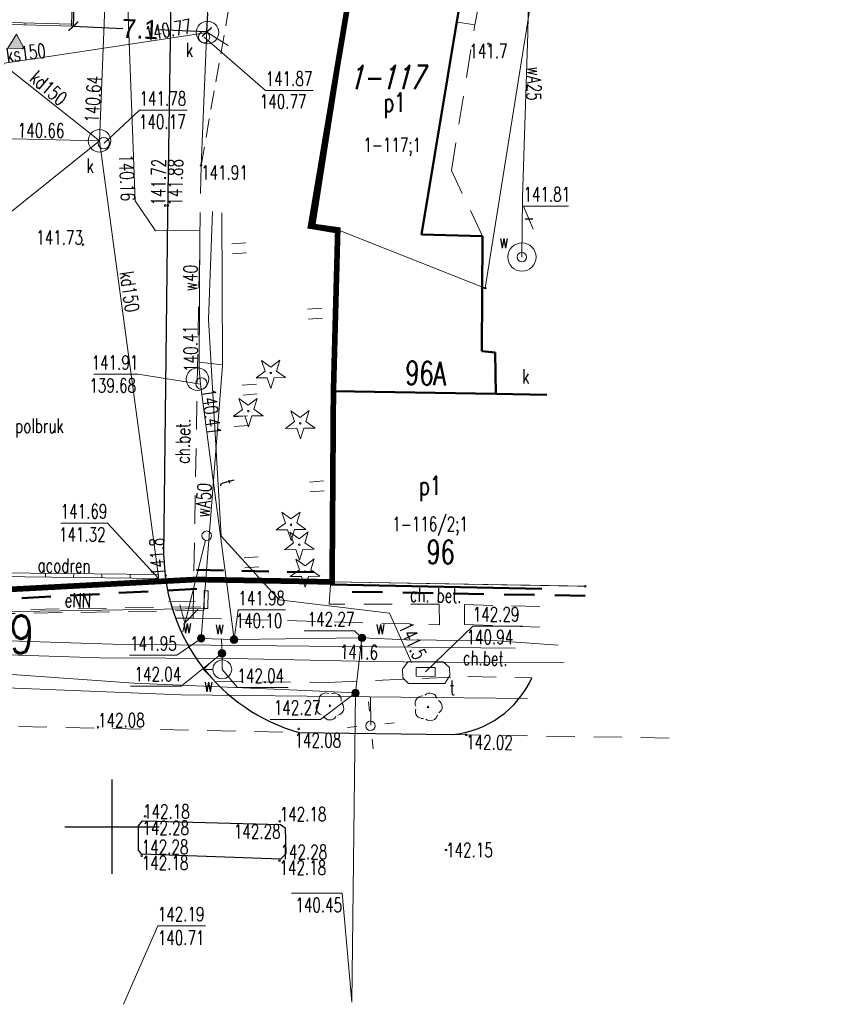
# Model space of a CAD drawing. Header units: feet. Extents: x 7588777 to 15179262, y 5780086 to 11560165.
# Tile 24 of 32: x 14139077 to 14139120, y 11498647 to 11498699. Entities that reach past the tile are written whole.
import ezdxf
from ezdxf.enums import TextEntityAlignment as Align

# ---------------------------------------------------------------- set-up
doc = ezdxf.new("R2010")
doc.units = ezdxf.units.FT
doc.header["$MEASUREMENT"] = 0
for name, pattern in [('1', [0]), ('1_14', [1, -1]), ('1_KTCR02', [1.5, 1, -0.5]), ('2', [1.5, 1, -0.5]), ('3_EGBU_A', [0]), ('4', [2.5, 1.5, -1]), ('DASHED2', [0.375, 0.25, -0.125]), ('EGDE', [0]), ('EGUG', [1, 0.5, -0.5])]:
    doc.linetypes.add(name, pattern=pattern)
doc.layers.get('0').update_dxf_attribs({"color": 250, "linetype": 'CONTINUOUS', "lineweight": 100})
doc.layers.get('Defpoints').update_dxf_attribs({"linetype": 'CONTINUOUS'})
doc.layers.add('_granica', color=7, linetype='CONTINUOUS')
for name, color, linetype, lineweight in [('_kontenery', 6, 'CONTINUOUS', 18), ('_opis znaczniki', 7, 'CONTINUOUS', 35), ('_wymiary', 7, 'CONTINUOUS', 18)]:
    doc.layers.add(name, color=color, linetype=linetype, lineweight=lineweight)
for name, color, linetype, lineweight, transparency in [('Dzialki', 7, 'EGDE', 18, 0.7), ('EADTD_T_1_a', 7, 'CONTINUOUS', 25, 0.7), ('EBTPO_L_4', 7, '1', 18, 0.7), ('EBUTN_T_0', 7, 'CONTINUOUS', 0, 0.7), ('EGBB_E_T_0', 7, 'CONTINUOUS', 25, 0.7), ('EGBB_L_0', 7, '3_EGBU_A', 50, 0.7), ('EGBB_L_1', 7, '3_EGBU_A', 50, 0.7), ('EPGPO_L_2', 7, 'CONTINUOUS', 50, 0.7), ('FUNKCJE_MZ_T_0', 7, 'CONTINUOUS', 18, 0.7), ('KRZYZE_L_1', 7, '1', 25, 0.7), ('KTCR_L_1', 7, '1_KTCR02', 18, 0.7), ('Numery_dzialek', 7, 'CONTINUOUS', 9, 0.7), ('Punkty', 7, 'CONTINUOUS', 18, 0.7), ('RTPW_T_1', 7, 'CONTINUOUS', 15, 0.7), ('SDROK_T_2', 7, 'CONTINUOUS', 18, 0.7), ('SDRPK_L_0', 7, '1', 25, 0.7), ('SDRPK_L_1', 7, '1', 25, 0.7), ('SDRPK_L_2', 7, '4', 18, 0.7), ('SZZPZ_T_0', 3, 'CONTINUOUS', 18, 0.7), ('SZZPZ_T_4', 3, 'CONTINUOUS', 18, 0.7), ('UEEOON_T_0', 1, 'CONTINUOUS', 18, 0.7), ('UEEPAN_T_0', 1, 'CONTINUOUS', 18, 0.7), ('UEEPAN_T_3', 1, 'CONTINUOUS', 18, 0.7), ('UEEPBN_L_0', 1, '4', 18, 0.7), ('UEEPON_L_0', 1, '1', 18, 0.7), ('UEEPON_L_3', 1, '1', 18, 0.7), ('UKKOAD_T_0', 34, 'CONTINUOUS', 18, 0.7), ('UKKOAS_T_0', 34, 'CONTINUOUS', 18, 0.7), ('UKKOCD_T_0', 34, 'CONTINUOUS', 18, 0.7), ('UKKOCS_T_0', 34, 'CONTINUOUS', 18, 0.7), ('UKKOOD_T_0', 34, 'CONTINUOUS', 18, 0.7), ('UKKOOS_T_0', 34, 'CONTINUOUS', 18, 0.7), ('UKKPAD_L_0', 34, '1', 18, 0.7), ('UKKPAD_T_0', 34, 'CONTINUOUS', 18, 0.7), ('UKKPAS_L_0', 34, '1', 18, 0.7), ('UKKPAS_T_0', 34, 'CONTINUOUS', 18, 0.7), ('UKKPOD_L_0', 34, '1', 18, 0.7), ('UKKPOS_L_0', 34, '1', 18, 0.7), ('UTTOC_T_0', 30, 'CONTINUOUS', 18, 0.7), ('UTTOC_T_2', 30, 'CONTINUOUS', 18, 0.7), ('UTTOO_T_0', 30, 'CONTINUOUS', 18, 0.7), ('UTTPA_L_2', 30, '1', 18, 0.7), ('UTTPA_T_3', 30, 'CONTINUOUS', 18, 0.7), ('UTTPO_L_0', 30, '1', 18, 0.7), ('UTTPO_L_3', 30, '1', 18, 0.7), ('UWWOA_T_0', 5, 'CONTINUOUS', 18, 0.7), ('UWWOC_T_0', 5, 'CONTINUOUS', 18, 0.7), ('UWWOO_T_0', 5, 'CONTINUOUS', 18, 0.7), ('UWWOO_T_3', 5, 'CONTINUOUS', 18, 0.7), ('UWWPA_L_0', 5, '1', 18, 0.7), ('UWWPA_T_0', 5, 'CONTINUOUS', 18, 0.7), ('UWWPA_T_2', 5, 'CONTINUOUS', 18, 0.7), ('UWWPO_L_0', 5, '1', 18, 0.7), ('UWWPO_L_3', 5, '1', 18, 0.7), ('Uzytki', 3, 'EGUG', 18, 0.7), ('WUKOS_T_0', 14, 'CONTINUOUS', 18, 0.7), ('WUKOS_T_1', 14, 'CONTINUOUS', 18, 0.7)]:
    doc.layers.add(name, color=color, linetype=linetype, lineweight=lineweight, transparency=transparency)
doc.styles.add('Arial', font='arial.ttf')
doc.styles.add('ROMANS', font='romans.shx', dxfattribs={"width": 0.8})
doc.styles.get("Standard").update_dxf_attribs({"font": 'Simplex.SHX', "width": 0.75})
doc.dimstyles.new('PZT-AS', dxfattribs={"dimtxt": 1, "dimasz": 0.5, "dimexe": 1, "dimexo": 1, "dimgap": 0.1, "dimtad": 0, "dimdec": 1, "dimrnd": 0.0005, "dimzin": 0, "dimdsep": 46, "dimtxsty": 'Arial', "dimblk": 'ARCHTICK', "dimcen": 0.5, "dimclrd": 256, "dimclre": 256, "dimclrt": 256, "dimazin": 0, "dimtfac": 1, "dimtdec": 1, "dimtofl": 0, "dimtmove": 0, "dimatfit": 3, "dimldrblk": 'ARCHTICK', "dimfxl": 0, "dimtolj": 1, "dimtzin": 0, "dimarcsym": 0})

# ---------------------------------------------------------------- blocks, each defined once
blk = doc.blocks.new('GRO')
at = {"linetype": 'Continuous'}
blk.add_circle((0, 0), 0.045, dxfattribs=at)
blk = doc.blocks.new('1_RTPW02')
at = {"linetype": 'Continuous'}
blk.add_circle((0, 0), 0.045, dxfattribs=at)
blk = doc.blocks.new('DLI')
at = {"linetype": 'Continuous'}
blk.add_circle((0, 0), 0.045, dxfattribs=at)
for centre, start, end in [((0, 0.375), 30.1401, 149.8599), ((-0.357, 0.116), 102.1445, 221.86), ((0.357, 0.116), 318.14, 77.8555), ((-0.22, -0.303), 174.1482, 293.8542), ((0.22, -0.303), 246.1458, 5.8518)]:
    blk.add_arc(centre, 0.375, start, end, dxfattribs=at)
blk = doc.blocks.new('DIG')
at = {"linetype": 'Continuous'}
for p, q in [((-0.3012, 0.09375), (-0.4937, 0.6621)), ((-0.4937, 0.6621), (-0.0039, 0.31545)), ((-0.0039, 0.31545), (0.4771, 0.67415)), ((0.4771, 0.67415), (0.2988, 0.1012)), ((-0.78225, -0.26495), (-0.3012, 0.09375)), ((0.2988, 0.1012), (0.7886, -0.24545)), ((-0.18225, -0.2575), (-0.78225, -0.26495)), ((0.01025, -0.82585), (-0.18225, -0.2575)), ((0.1886, -0.2529), (0.01025, -0.82585)), ((0.7886, -0.24545), (0.1886, -0.2529))]:
    blk.add_line(p, q, dxfattribs=at)
blk.add_circle((0, 0), 0.045, dxfattribs=at)
blk = doc.blocks.new('TRA')
at = {"linetype": 'Continuous'}
for p, q in [((-4.0125, 1.125), (-4.0125, 1.875)), ((-3.4875, 1.125), (-3.4875, 1.875)), ((3.4875, 1.125), (3.4875, 1.875)), ((4.0125, 1.125), (4.0125, 1.875)), ((-0.2625, -2.625), (-0.2625, -1.875)), ((0.2625, -2.625), (0.2625, -1.875))]:
    blk.add_line(p, q, dxfattribs=at)
blk = doc.blocks.new('PNN')
at = {"linetype": 'Continuous'}
for p, q in [((0.25, 0), (5.25, 0)), ((3.9, 0.5), (4.76605, 0)), ((4.76605, 0), (3.9, -0.5))]:
    blk.add_line(p, q, dxfattribs=at)
blk = doc.blocks.new('SLU')
at = {"linetype": 'Continuous'}
blk.add_circle((0, 0), 0.25, dxfattribs=at)
blk = doc.blocks.new('LAT')
at = {"linetype": 'Continuous'}
for p, q in [((-0.53035, 0.53035), (-0.8839, 0.8839)), ((0.53035, 0.53035), (0.8839, 0.8839)), ((-0.53035, -0.53035), (-0.8839, -0.8839)), ((0.53035, -0.53035), (0.8839, -0.8839))]:
    blk.add_line(p, q, dxfattribs=at)
blk = doc.blocks.new('WLD')
at = {"linetype": 'Continuous'}
for p, q in [((0.5, 0.233), (-0.5, 0.233)), ((-0.5, 0.233), (-0.5, -0.233)), ((0.5, -0.233), (0.5, 0.233)), ((-0.5, -0.233), (0.5, -0.233))]:
    blk.add_line(p, q, dxfattribs=at)
blk = doc.blocks.new('ZAS')
at = {"linetype": 'Continuous'}
for radius in [0.2, 0.175, 0.15, 0.125, 0.1, 0.075, 0.05, 0.025, 0.00715]:
    blk.add_circle((0, 0), radius, dxfattribs=at)
blk = doc.blocks.new('STD')
at = {"linetype": 'Continuous'}
for radius in [0.75, 0.25]:
    blk.add_circle((0, 0), radius, dxfattribs=at)
blk = doc.blocks.new('HYP')
at = {"linetype": 'Continuous'}
for p, q in [((0, 1), (-0.35355, 0.64645)), ((0, 1), (0.35355, 0.64645)), ((0, 0.5), (0, 1))]:
    blk.add_line(p, q, dxfattribs=at)
blk.add_circle((0, 0), 0.5, dxfattribs=at)
blk = doc.blocks.new('WSP')
at = {"linetype": 'Continuous'}
blk.add_circle((0, 0), 0.045, dxfattribs=at)
blk = doc.blocks.new('gdfgdgdg')
h = blk.add_hatch(color=256)
h.dxf.hatch_style = 1
h.paths.add_polyline_path([(6549963.121, 5545338.992), (6549957.111, 5545338.992), (6549957.111, 5545334.172), (6549957.211, 5545334.172), (6549957.211, 5545338.892), (6549963.021, 5545338.892), (6549963.021, 5545334.172), (6549963.121, 5545334.172)])
h = blk.add_hatch()
h.set_pattern_fill('ANSI31', color=256)
h.set_pattern_definition([(45, (0, 0), (-2.2450640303, 2.2450640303), [])])
h.paths.add_polyline_path([(6549959.683, 5545332.922), (6549960.549, 5545332.922), (6549960.116, 5545333.672)])
h = blk.add_hatch(color=256)
h.dxf.hatch_style = 1
h.paths.add_polyline_path([(6549960.116, 5545333.672), (6549959.683, 5545332.922), (6549960.549, 5545332.922)])
for p, q in [((6549963.021, 5545338.892), (6549957.211, 5545338.892)), ((6549957.211, 5545338.892), (6549957.211, 5545334.172)), ((6549963.021, 5545334.172), (6549963.021, 5545338.892)), ((6549957.211, 5545334.272), (6549963.021, 5545334.272))]:
    blk.add_line(p, q)
for points in [[(6549957.111, 5545334.172), (6549963.121, 5545334.172), (6549963.121, 5545338.992), (6549957.111, 5545338.992)], [(6549960.116, 5545333.672), (6549959.683, 5545332.922), (6549960.549, 5545332.922)]]:
    blk.add_lwpolyline(points, close=True)
for points in [[(6549959.666, 5545334.272), (6549959.666, 5545334.172)], [(6549960.566, 5545334.272), (6549960.566, 5545334.172)]]:
    blk.add_lwpolyline(points)
blk = doc.blocks.new('_ArchTick')
at = {"color": 0, "linetype": 'ByBlock', "const_width": 0.15}
blk.add_lwpolyline([(-0.5, -0.5), (0.5, 0.5)], dxfattribs=at)
blk = doc.blocks.new('*D61')
at = {"layer": '_wymiary', "lineweight": -2}
for p, q in [((14139079.511, 11498698.474), (14139079.554, 11498699.473)), ((14139086.583, 11498698.17), (14139086.626, 11498699.169)), ((14139079.511, 11498698.474), (14139082.138, 11498698.361)), ((14139086.583, 11498698.17), (14139083.956, 11498698.283))]:
    blk.add_line(p, q, dxfattribs=at)
at = {"layer": 'Defpoints', "color": 0}
for p in [(14139079.511, 11498698.474), (14139086.583, 11498698.17), (14139086.583, 11498698.17)]:
    blk.add_point(p, dxfattribs=at)
at = {"layer": '_wymiary', "lineweight": -2, "xscale": 0.5, "yscale": 0.5, "zscale": 0.5}
for p, rotation in [((14139079.511, 11498698.474), 177.5341207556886), ((14139086.583, 11498698.17), 357.5341207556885)]:
    blk.add_blockref('_ArchTick', p, dxfattribs=dict(at, rotation=rotation))
at = {"layer": '_wymiary', "insert": (14139083.047, 11498698.322), "char_height": 1, "attachment_point": 5, "rotation": 357.5341, "style": 'Arial'}
blk.add_mtext('\\A1;7.1', dxfattribs=at)

msp = doc.modelspace()

# ---------------------------------------------------------------- linework, layer by layer
at = {"layer": '_granica', "linetype": 'DASHED2', "ltscale": 10, "const_width": 0.3}
msp.add_lwpolyline([(14139052.529, 11498667.3824), (14139061.2705, 11498667.847), (14139086.019, 11498669.1624), (14139093.219, 11498669.0324), (14139093.289, 11498679.0924), (14139093.519, 11498687.6824), (14139092.079, 11498687.8824), (14139096.2669, 11498712.8201), (14139096.759, 11498714.6924), (14139098.479, 11498721.1724), (14139104.669, 11498740.6324), (14139107.349, 11498747.8724), (14139111.929, 11498760.5924), (14139119.339, 11498781.1924), (14139063.099, 11498773.9924), (14139059.339, 11498761.0424), (14139058.089, 11498756.7324), (14139040.519, 11498754.3124), (14139046.619, 11498712.7024)], close=True, dxfattribs=at)
at = {"layer": 'Dzialki'}
for p, q in [((14139096.269, 11498712.8224), (14139092.079, 11498687.8824)), ((14139101.329, 11498684.6024), (14139105.639, 11498711.5824)), ((14139092.079, 11498687.8824), (14139093.519, 11498687.6824)), ((14139093.289, 11498679.0924), (14139093.519, 11498687.6824)), ((14139093.519, 11498687.6824), (14139101.329, 11498684.6024)), ((14139093.219, 11498669.0324), (14139093.289, 11498679.0924)), ((14139052.529, 11498667.3824), (14139086.019, 11498669.1624)), ((14139086.019, 11498669.1624), (14139093.219, 11498669.0324)), ((14139093.219, 11498669.0324), (14139106.629, 11498668.8024))]:
    msp.add_line(p, q, dxfattribs=at)
at = {"layer": 'EBTPO_L_4', "linetype": '1'}
for p, q in [((14139086.4454, 11498668.5731), (14139086.4348, 11498667.6319)), ((14139086.5457, 11498668.5673), (14139086.4454, 11498668.5731)), ((14139086.5457, 11498668.5673), (14139086.646, 11498668.5615)), ((14139086.646, 11498668.5615), (14139086.5457, 11498668.5673)), ((14139086.6355, 11498667.6203), (14139086.646, 11498668.5615)), ((14139086.5352, 11498667.6261), (14139086.4348, 11498667.6319)), ((14139086.5352, 11498667.6261), (14139086.6355, 11498667.6203)), ((14139086.6355, 11498667.6203), (14139086.5352, 11498667.6261))]:
    msp.add_line(p, q, dxfattribs=at)
at = {"layer": 'EGBB_L_0', "linetype": '3_EGBU_A'}
for p, q in [((14139097.9529, 11498687.4408), (14139100.5321, 11498703.0013)), ((14139092.2533, 11498687.7535), (14139093.499, 11498687.5424)), ((14139093.499, 11498687.5424), (14139093.329, 11498679.1324)), ((14139101.1893, 11498687.3465), (14139097.9529, 11498687.4408)), ((14139101.1451, 11498681.2498), (14139101.1893, 11498687.3465)), ((14139101.8586, 11498681.1797), (14139101.1451, 11498681.2498)), ((14139101.8894, 11498678.9956), (14139101.8586, 11498681.1797)), ((14139093.329, 11498679.1324), (14139093.129, 11498668.8924)), ((14139101.8894, 11498678.9956), (14139093.329, 11498679.1324)), ((14139093.329, 11498679.1324), (14139101.8894, 11498678.9956)), ((14139104.589, 11498678.9524), (14139101.8894, 11498678.9956)), ((14139093.129, 11498668.8924), (14139104.329, 11498668.6624))]:
    msp.add_line(p, q, dxfattribs=at)
at = {"layer": 'EGBB_L_1', "linetype": '3_EGBU_A'}
msp.add_line((14139094.762, 11498703.8499), (14139092.2533, 11498687.7535), dxfattribs=at)
at = {"layer": 'EPGPO_L_2'}
for p, q in [((14139086.0298, 11498669.6656), (14139087.47, 11498669.638)), ((14139088.4302, 11498669.6196), (14139089.8705, 11498669.592)), ((14139090.8307, 11498669.5736), (14139092.271, 11498669.546)), ((14139083.4706, 11498668.529), (14139081.9248, 11498668.4465)), ((14139086.0468, 11498668.6664), (14139084.5011, 11498668.5839)), ((14139078.3181, 11498668.2541), (14139076.7723, 11498668.1717)), ((14139080.8943, 11498668.3916), (14139079.3486, 11498668.3091)), ((14139095.8951, 11498668.4823), (14139094.2859, 11498668.5096)), ((14139098.5771, 11498668.4367), (14139096.9679, 11498668.464)), ((14139101.2591, 11498668.3912), (14139099.6499, 11498668.4185)), ((14139103.9411, 11498668.3457), (14139102.3319, 11498668.373)), ((14139106.6231, 11498668.3002), (14139105.0139, 11498668.3275))]:
    msp.add_line(p, q, dxfattribs=at)
at = {"layer": 'KRZYZE_L_1', "linetype": '1'}
for p, q in [((14139081.559, 11498653.5624), (14139081.559, 11498658.5624)), ((14139079.059, 11498656.0624), (14139084.059, 11498656.0624))]:
    msp.add_line(p, q, dxfattribs=at)
at = {"layer": 'KTCR_L_1', "linetype": '1_14'}
msp.add_line((14139089.219, 11498759.3724), (14139086.279, 11498691.1024), dxfattribs=at)
at = {"layer": 'KTCR_L_1', "linetype": '1_KTCR02'}
msp.add_line((14139086.279, 11498691.1024), (14139087.889, 11498700.2324), dxfattribs=at)
at = {"layer": 'SDRPK_L_0', "linetype": '1'}
for p, q in [((14139084.5189, 11498688.478), (14139084.8964, 11498713.5737)), ((14139084.3073, 11498670.3948), (14139084.5189, 11498688.478)), ((14139082.9556, 11498656.1068), (14139083.1645, 11498656.3758)), ((14139082.9593, 11498654.8259), (14139082.9556, 11498656.1068)), ((14139083.1645, 11498656.3758), (14139090.4883, 11498656.1829)), ((14139090.4883, 11498656.1829), (14139090.7356, 11498656.0131)), ((14139090.7356, 11498656.0131), (14139090.7635, 11498654.6332)), ((14139083.1284, 11498654.6128), (14139082.9593, 11498654.8259)), ((14139090.4851, 11498654.3513), (14139083.1284, 11498654.6128)), ((14139090.7635, 11498654.6332), (14139090.4851, 11498654.3513))]:
    msp.add_line(p, q, dxfattribs=at)
for centre, radius, start, end in [((14139094.1653, 11498670.5396), 9.8591, 180.84179, 254.10142), ((14139099.0836, 11498666.1159), 5.1972, 275.47024, 335.39984)]:
    msp.add_arc(centre, radius, start, end, dxfattribs=at)
at = {"layer": 'SDRPK_L_1', "linetype": '1'}
msp.add_line((14139091.4646, 11498661.0577), (14139099.579, 11498660.9424), dxfattribs=at)
at = {"layer": 'SDRPK_L_2', "linetype": '2'}
for p, q in [((14139100.7891, 11498698.5486), (14139101.2408, 11498700.8994)), ((14139099.8625, 11498698.6898), (14139100.7891, 11498698.5486))]:
    msp.add_line(p, q, dxfattribs=at)
at = {"layer": 'SDRPK_L_2', "linetype": '4'}
for p, q in [((14139099.539, 11498690.8224), (14139100.7891, 11498698.5486)), ((14139086.279, 11498691.1024), (14139085.856, 11498667.1172)), ((14139101.1893, 11498687.3465), (14139099.539, 11498690.8224)), ((14139093.0704, 11498667.8604), (14139093.129, 11498668.8924)), ((14139084.5586, 11498667.9834), (14139085.9885, 11498668.0134)), ((14139098.899, 11498667.8624), (14139093.0704, 11498667.8604)), ((14139098.899, 11498667.8624), (14139098.909, 11498666.7624)), ((14139100.229, 11498667.8324), (14139104.2788, 11498667.7243)), ((14139100.229, 11498666.7724), (14139100.229, 11498667.8324)), ((14139085.856, 11498667.1172), (14139084.9052, 11498667.1173)), ((14139085.856, 11498667.1172), (14139098.909, 11498666.7624)), ((14139104.2203, 11498666.6331), (14139100.229, 11498666.7724)), ((14139093.0177, 11498663.7076), (14139100.409, 11498664.0224)), ((14139100.409, 11498664.0224), (14139103.809, 11498663.9524)), ((14139087.0127, 11498663.7542), (14139093.0177, 11498663.7076)), ((14139071.6111, 11498661.4851), (14139091.4646, 11498661.0577)), ((14139099.579, 11498660.9424), (14139111.159, 11498660.7624))]:
    msp.add_line(p, q, dxfattribs=at)
at = {"layer": 'UEEPBN_L_0', "linetype": '4'}
for p, q in [((14139074.7595, 11498667.542), (14139086.4111, 11498667.7209)), ((14139086.4195, 11498667.5211), (14139074.7679, 11498667.3422)), ((14139086.4153, 11498667.621), (14139086.4111, 11498667.7209)), ((14139086.4111, 11498667.7209), (14139086.4153, 11498667.621)), ((14139086.4153, 11498667.621), (14139086.4195, 11498667.5211))]:
    msp.add_line(p, q, dxfattribs=at)
at = {"layer": 'UEEPON_L_0', "linetype": '1'}
msp.add_line((14139074.7637, 11498667.4421), (14139086.5352, 11498667.6261), dxfattribs=at)
at = {"layer": 'UEEPON_L_3', "linetype": '1'}
for p, q in [((14139073.7979, 11498663.5085), (14139085.2058, 11498663.0567)), ((14139085.2058, 11498663.0567), (14139103.5585, 11498662.8565)), ((14139095.2599, 11498662.947), (14139095.272, 11498661.4409))]:
    msp.add_line(p, q, dxfattribs=at)
at = {"layer": 'UKKOAD_T_0', "linetype": 'Continuous'}
for p, q in [((14139081.1368, 11498692.2791), (14139083.0147, 11498694.0195)), ((14139083.0147, 11498694.0195), (14139085.539, 11498694.0195)), ((14139078.8408, 11498672.1507), (14139081.3108, 11498672.1507)), ((14139084.0163, 11498669.2217), (14139081.3108, 11498672.1507))]:
    msp.add_line(p, q, dxfattribs=at)
at = {"layer": 'UKKOAS_T_0', "linetype": 'Continuous'}
for p, q in [((14139103.869, 11498687.7224), (14139103.3587, 11498688.9445)), ((14139103.3587, 11498688.9445), (14139105.7473, 11498688.9445))]:
    msp.add_line(p, q, dxfattribs=at)
at = {"layer": 'UKKOCS_T_0', "linetype": 'Continuous'}
for p, q in [((14139086.4353, 11498697.8959), (14139089.6959, 11498695.0706)), ((14139089.6959, 11498695.0706), (14139092.2201, 11498695.0706))]:
    msp.add_line(p, q, dxfattribs=at)
at = {"layer": 'UKKPAD_L_0', "linetype": '1'}
for p, q in [((14139075.0249, 11498669.3245), (14139084.0163, 11498669.2217)), ((14139084.0279, 11498669.4223), (14139075.0365, 11498669.5252)), ((14139078.0303, 11498669.4907), (14139078.0287, 11498669.2905)), ((14139079.5322, 11498669.4737), (14139079.5206, 11498669.2731)), ((14139081.0241, 11498669.4563), (14139081.0225, 11498669.2561)), ((14139082.526, 11498669.4393), (14139082.5244, 11498669.2391)), ((14139084.0163, 11498669.2217), (14139084.0279, 11498669.4223))]:
    msp.add_line(p, q, dxfattribs=at)
for centre, radius in [((14139080.8916, 11498692.3989), 0.5999), ((14139081.1168, 11498692.2783), 0.3)]:
    msp.add_circle(centre, radius, dxfattribs=at)
at = {"layer": 'UKKPAS_L_0', "linetype": '1'}
for centre, radius in [((14139086.615, 11498698.1436), 0.5999), ((14139086.4353, 11498697.8959), 0.3)]:
    msp.add_circle(centre, radius, dxfattribs=at)
at = {"layer": 'UKKPOD_L_0', "linetype": '1'}
for p, q in [((14139080.8916, 11498692.3989), (14139081.6783, 11498712.2777)), ((14139080.8916, 11498692.3989), (14139073.003, 11498698.6529)), ((14139062.7989, 11498692.8402), (14139080.8916, 11498692.3989)), ((14139070.9961, 11498684.4775), (14139080.8916, 11498692.3989)), ((14139080.8916, 11498692.3989), (14139084.0221, 11498669.322)), ((14139084.0221, 11498669.322), (14139084.0163, 11498669.2217)), ((14139084.0221, 11498669.322), (14139084.0279, 11498669.4223)), ((14139084.0279, 11498669.4223), (14139084.0221, 11498669.322))]:
    msp.add_line(p, q, dxfattribs=at)
at = {"layer": 'UKKPOS_L_0', "linetype": '1'}
for q in [(14139058.6014, 11498693.895), (14139087.7045, 11498697.4509)]:
    msp.add_line((14139086.615, 11498698.1436), q, dxfattribs=at)
at = {"layer": 'UTTOO_T_0', "linetype": 'Continuous'}
for p, q in [((14139098.1754, 11498664.2618), (14139100.6699, 11498666.6912)), ((14139100.6699, 11498666.6912), (14139103.3027, 11498666.6912))]:
    msp.add_line(p, q, dxfattribs=at)
at = {"layer": 'UTTPA_L_2', "linetype": '1'}
for p, q in [((14139096.9482, 11498664.4104), (14139097.2511, 11498664.8234)), ((14139096.9675, 11498663.9508), (14139096.9482, 11498664.4104)), ((14139097.2511, 11498664.8234), (14139099.1035, 11498664.8011)), ((14139099.1035, 11498664.8011), (14139099.4366, 11498664.4949)), ((14139099.4366, 11498664.4949), (14139099.4542, 11498664.0753)), ((14139097.2702, 11498663.6533), (14139096.9675, 11498663.9508)), ((14139099.4542, 11498664.0753), (14139099.1917, 11498663.6539)), ((14139099.1917, 11498663.6539), (14139097.2702, 11498663.6533))]:
    msp.add_line(p, q, dxfattribs=at)
at = {"layer": 'UTTPO_L_0', "linetype": '1'}
for p, q in [((14139086.888, 11498688.6625), (14139086.6731, 11498682.934)), ((14139086.6731, 11498682.934), (14139087.3448, 11498671.4631)), ((14139087.3448, 11498671.4631), (14139090.4188, 11498668.0894)), ((14139090.4188, 11498668.0894), (14139096.2633, 11498667.374)), ((14139096.2633, 11498667.374), (14139097.4334, 11498664.771))]:
    msp.add_line(p, q, dxfattribs=at)
at = {"layer": 'UTTPO_L_3', "linetype": '1'}
for p, q in [((14139081.581, 11498665.7267), (14139073.6136, 11498665.9927)), ((14139092.003, 11498665.6339), (14139081.581, 11498665.7267)), ((14139102.9262, 11498665.5221), (14139092.003, 11498665.6339)), ((14139073.6746, 11498665.2547), (14139080.9102, 11498665.018)), ((14139080.9102, 11498665.018), (14139087.9276, 11498664.9724)), ((14139087.9276, 11498664.9724), (14139095.36, 11498664.8141)), ((14139095.36, 11498664.8141), (14139100.3061, 11498664.7615)), ((14139100.3061, 11498664.7615), (14139105.5189, 11498664.7903))]:
    msp.add_line(p, q, dxfattribs=at)
at = {"layer": 'UWWOA_T_0', "linetype": 'Continuous'}
for p, q in [((14139080.5899, 11498680.0357), (14139082.9513, 11498680.0357)), ((14139086.2467, 11498679.5034), (14139082.9513, 11498680.0357)), ((14139088.0255, 11498665.9773), (14139088.2493, 11498667.5481)), ((14139088.2493, 11498667.5481), (14139090.7464, 11498667.5481)), ((14139086.2813, 11498666.0442), (14139084.9874, 11498665.1494)), ((14139091.738, 11498666.4357), (14139094.3979, 11498666.4357)), ((14139094.7968, 11498666.0714), (14139094.3979, 11498666.4357)), ((14139082.4902, 11498665.1494), (14139084.9874, 11498665.1494)), ((14139087.3855, 11498665.2499), (14139085.226, 11498663.5181)), ((14139087.4012, 11498664.3999), (14139088.2019, 11498663.4329)), ((14139082.5389, 11498663.5181), (14139085.226, 11498663.5181)), ((14139088.2019, 11498663.4329), (14139090.889, 11498663.4329)), ((14139094.4589, 11498663.155), (14139092.6061, 11498661.7463)), ((14139089.9461, 11498661.7463), (14139092.6061, 11498661.7463)), ((14139091.0599, 11498652.5441), (14139093.747, 11498652.5441)), ((14139094.259, 11498646.7724), (14139093.747, 11498652.5441)), ((14139082.161, 11498646.6554), (14139083.9809, 11498650.8071)), ((14139083.9809, 11498650.8071), (14139086.5052, 11498650.8071))]:
    msp.add_line(p, q, dxfattribs=at)
at = {"layer": 'UWWPA_L_0', "linetype": '1'}
msp.add_line((14139087.4156, 11498680.7434), (14139087.4161, 11498680.4932), dxfattribs=at)
for centre, radius in [((14139086.0851, 11498679.7768), 0.5999), ((14139086.295, 11498679.5454), 0.3)]:
    msp.add_circle(centre, radius, dxfattribs=at)
at = {"layer": 'UWWPO_L_0', "linetype": '1'}
for p, q in [((14139082.7761, 11498689.2255), (14139081.9932, 11498710.2593)), ((14139083.8535, 11498687.6394), (14139082.7761, 11498689.2255)), ((14139086.2141, 11498687.6685), (14139083.8535, 11498687.6394)), ((14139086.1732, 11498680.3009), (14139086.2141, 11498687.6685)), ((14139086.1776, 11498680.6714), (14139087.4144, 11498680.5332)), ((14139086.1732, 11498680.3009), (14139086.2467, 11498679.5034)), ((14139086.2813, 11498666.0442), (14139087.4161, 11498680.4932)), ((14139086.2467, 11498679.5034), (14139088.0255, 11498665.9773)), ((14139088.0255, 11498665.9773), (14139086.2813, 11498666.0442)), ((14139087.3855, 11498665.2499), (14139087.364, 11498665.9996)), ((14139094.7968, 11498666.0715), (14139088.0255, 11498665.9773)), ((14139087.4012, 11498664.3999), (14139087.3855, 11498665.2499)), ((14139094.4589, 11498663.155), (14139094.259, 11498646.7724))]:
    msp.add_line(p, q, dxfattribs=at)
at = {"layer": 'UWWPO_L_3', "linetype": '1'}
for p, q in [((14139103.6335, 11498700.8797), (14139103.5895, 11498698.1157)), ((14139103.5895, 11498698.1157), (14139103.3821, 11498691.6119)), ((14139103.3821, 11498691.6119), (14139103.3154, 11498689.3873)), ((14139103.3154, 11498689.3873), (14139103.2773, 11498686.2432)), ((14139087.3784, 11498688.5794), (14139087.4156, 11498680.7434)), ((14139094.4589, 11498663.155), (14139094.7968, 11498666.0715)), ((14139094.7968, 11498666.0715), (14139097.2129, 11498665.9727)), ((14139097.1429, 11498665.9698), (14139101.9791, 11498665.9126)), ((14139105.199, 11498665.6824), (14139101.9791, 11498665.9126)), ((14139073.684, 11498664.3143), (14139082.718, 11498663.6728)), ((14139082.718, 11498663.6728), (14139091.7914, 11498663.2832)), ((14139091.7914, 11498663.2832), (14139094.4589, 11498663.155))]:
    msp.add_line(p, q, dxfattribs=at)
at = {"layer": 'Uzytki'}
for p, q in [((14139052.529, 11498667.3824), (14139086.019, 11498669.1624)), ((14139086.019, 11498669.1624), (14139093.219, 11498669.0324)), ((14139093.219, 11498669.0324), (14139106.629, 11498668.8024))]:
    msp.add_line(p, q, dxfattribs=at)

# ---------------------------------------------------------------- block references
at = {"layer": '_kontenery', "rotation": 358.4279717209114}
msp.add_blockref('gdfgdgdg', (7439452.9876, 6135140.6609), dxfattribs=at)
at = {"layer": 'Punkty'}
for p in [(14139092.079, 11498687.8824), (14139093.519, 11498687.6824), (14139101.329, 11498684.6024), (14139093.289, 11498679.0924), (14139086.019, 11498669.1624), (14139093.219, 11498669.0324), (14139106.629, 11498668.8024)]:
    msp.add_blockref('GRO', p, dxfattribs=at)
at = {"layer": 'RTPW_T_1'}
msp.add_blockref('1_RTPW02', (14139086.279, 11498691.1024), dxfattribs=at)
at = {"layer": 'SZZPZ_T_0'}
for p in [(14139089.969, 11498680.1024), (14139088.779, 11498678.0824), (14139091.529, 11498677.4324), (14139091.0427, 11498672.0587), (14139091.4772, 11498671.0061), (14139091.7874, 11498669.578)]:
    msp.add_blockref('DIG', p, dxfattribs=at)
for p, rotation in [((14139093.1067, 11498662.4677), 322.6159226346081), ((14139098.3033, 11498662.4057), 271.965418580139)]:
    msp.add_blockref('DLI', p, dxfattribs=dict(at, rotation=rotation))
at = {"layer": 'SZZPZ_T_4'}
for p, rotation in [((14139090.0698, 11498683.0766), 94.28397592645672), ((14139090.1638, 11498673.9233), 94.28394860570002)]:
    msp.add_blockref('TRA', p, dxfattribs=dict(at, rotation=rotation))
at = {"layer": 'UEEPAN_T_0'}
msp.add_blockref('SLU', (14139086.5735, 11498671.4807), dxfattribs=at)
at = {"layer": 'UEEPAN_T_0', "rotation": 255.9756588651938}
msp.add_blockref('PNN', (14139086.5735, 11498671.4807), dxfattribs=at)
at = {"layer": 'UEEPAN_T_3'}
for name, p, rotation in [('LAT', (14139095.272, 11498661.4409), 320.4165744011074), ('SLU', (14139095.2487, 11498661.4156), 62.14834569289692)]:
    msp.add_blockref(name, p, dxfattribs=dict(at, rotation=rotation))
at = {"layer": 'UTTPA_T_3', "rotation": 359.7412992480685}
msp.add_blockref('WLD', (14139098.1754, 11498664.2618), dxfattribs=at)
at = {"layer": 'UWWOO_T_0'}
msp.add_blockref('ZAS', (14139088.0255, 11498665.9773), dxfattribs=at)
at = {"layer": 'UWWPA_T_0', "rotation": 91.05400678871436}
msp.add_blockref('ZAS', (14139086.2813, 11498666.0442), dxfattribs=at)
at = {"layer": 'UWWPA_T_2'}
msp.add_blockref('STD', (14139103.2773, 11498686.2432), dxfattribs=at)
for name, p, rotation in [('ZAS', (14139094.7968, 11498666.0715), 358.0530804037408), ('ZAS', (14139087.3855, 11498665.2499), 91.05570067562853), ('HYP', (14139087.4012, 11498664.3999), 90.30869654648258), ('ZAS', (14139094.4589, 11498663.155), 176.5177596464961)]:
    msp.add_blockref(name, p, dxfattribs=dict(at, rotation=rotation))
at = {"layer": 'WUKOS_T_0'}
for p in [(14139084.379, 11498688.9724), (14139084.519, 11498688.9724), (14139080.019, 11498686.9024), (14139084.4004, 11498669.3679), (14139080.8148, 11498661.3311), (14139091.4466, 11498661.2471), (14139100.3271, 11498660.9308), (14139083.3147, 11498656.6122), (14139090.4412, 11498656.351), (14139083.1322, 11498654.5229), (14139099.259, 11498654.8324), (14139090.4285, 11498654.2688)]:
    msp.add_blockref('WSP', p, dxfattribs=at)
at = {"layer": 'WUKOS_T_1', "rotation": 244.3408550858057}
msp.add_blockref('WSP', (14139101.5021, 11498697.5377), dxfattribs=at)

# ---------------------------------------------------------------- texts
at = {"layer": '_opis znaczniki', "insert": (14139076.7786, 11498666.2597), "char_height": 2, "width": 28.442053, "attachment_point": 5, "style": 'ROMANS'}
msp.add_mtext('9', dxfattribs=at)
at = {"layer": 'EADTD_T_1_a', "width": 0.7}
for s, rotation, p in [('96A', 358.41327, (14139098.1843, 11498680.0889)), ('96', 359.03779, (14139098.9693, 11498670.6201))]:
    msp.add_text(s, height=1.25, rotation=rotation, dxfattribs=at).set_placement(p, align=Align.MIDDLE)
at = {"layer": 'EBUTN_T_0', "width": 0.7}
for s, p in [('1-117;1', (14139096.4047, 11498692.5683)), ('1-116/2;1', (14139098.4113, 11498672.4752))]:
    msp.add_text(s, height=0.75, dxfattribs=at).set_placement(p, align=Align.TOP_CENTER)
at = {"layer": 'EGBB_E_T_0', "width": 0.7}
for p in [(14139096.5266, 11498694.2754), (14139098.4113, 11498673.9752)]:
    msp.add_text('p1', height=1, dxfattribs=at).set_placement(p, align=Align.MIDDLE)
at = {"layer": 'FUNKCJE_MZ_T_0', "width": 0.7}
for p in [(14139096.5266, 11498694.2754), (14139098.4113, 11498673.9752)]:
    msp.add_text('p1', height=1, dxfattribs=at).set_placement(p, align=Align.MIDDLE)
at = {"layer": 'Numery_dzialek', "oblique": 15, "width": 0.7}
msp.add_text('1-117', height=1.25, dxfattribs=at).set_placement((14139094.0942, 11498696.396), align=Align.TOP_LEFT)
at = {"layer": 'RTPW_T_1', "width": 0.7}
msp.add_text('141.91', height=0.75, dxfattribs=at).set_placement((14139086.279, 11498691.1024), align=Align.TOP_LEFT)
at = {"layer": 'SDROK_T_2', "width": 0.7}
msp.add_text('polbruk', height=0.75, dxfattribs=at).set_placement((14139076.4277, 11498676.9336))
for s, rotation, p in [('ch.bet.', 88.85783, (14139085.6645, 11498675.2916)), ('ch. bet.', 358.56419, (14139097.3284, 11498667.9892)), ('ch.bet.', 358.56419, (14139100.1371, 11498664.6413))]:
    msp.add_text(s, height=0.75, rotation=rotation, dxfattribs=at).set_placement(p)
at = {"layer": 'UEEOON_T_0', "width": 0.7}
msp.add_text('eNN', height=0.75, rotation=359.5842, dxfattribs=at).set_placement((14139079.0465, 11498667.692))
at = {"layer": 'UKKOAD_T_0', "width": 0.7}
msp.add_text('141.78', height=0.75, dxfattribs=at).set_placement((14139083.0147, 11498694.2695))
msp.add_text('140.17', height=0.75, dxfattribs=at).set_placement((14139082.9849, 11498693.7878), align=Align.TOP_LEFT)
msp.add_text('141.69', height=0.75, dxfattribs=at).set_placement((14139081.3108, 11498672.4007), align=Align.RIGHT)
msp.add_text('141.32', height=0.75, dxfattribs=at).set_placement((14139081.221, 11498671.9165), align=Align.TOP_RIGHT)
at = {"layer": 'UKKOAS_T_0', "width": 0.7}
for s, p in [('141.81', (14139103.3587, 11498689.9445)), ('-', (14139103.3587, 11498688.6945))]:
    msp.add_text(s, height=0.75, dxfattribs=at).set_placement(p, align=Align.TOP_LEFT)
at = {"layer": 'UKKOCD_T_0', "width": 0.7}
msp.add_text('140.64', height=0.75, rotation=86.87407, dxfattribs=at).set_placement((14139080.8617, 11498693.3484))
msp.add_text('140.66', height=0.75, rotation=359.3942, dxfattribs=at).set_placement((14139079.0333, 11498692.5611), align=Align.RIGHT)
at = {"layer": 'UKKOCS_T_0', "width": 0.7}
msp.add_text('140.77', height=0.75, rotation=10.20432, dxfattribs=at).set_placement((14139085.805, 11498698.1296), align=Align.RIGHT)
msp.add_text('141.87', height=0.75, dxfattribs=at).set_placement((14139089.6959, 11498695.3206))
msp.add_text('140.77', height=0.75, dxfattribs=at).set_placement((14139089.3851, 11498694.8572), align=Align.TOP_LEFT)
at = {"layer": 'UKKOOD_T_0', "width": 0.7}
for s, rotation, p in [('kd150', 319.45381, (14139077.1338, 11498695.6138)), ('kd150', 278.23393, (14139081.9648, 11498685.4284)), ('acodren', 359.4442, (14139077.6078, 11498669.5431))]:
    msp.add_text(s, height=0.75, rotation=rotation, dxfattribs=at).set_placement(p)
at = {"layer": 'UKKOOS_T_0', "width": 0.7}
msp.add_text('ks150', height=0.75, rotation=7.49429, dxfattribs=at).set_placement((14139075.9937, 11498696.5467))
at = {"layer": 'UKKPAD_T_0', "width": 0.7}
for p in [(14139080.2119, 11498690.7091), (14139103.2881, 11498679.5484)]:
    msp.add_text('k', height=0.75, dxfattribs=at).set_placement(p)
at = {"layer": 'UKKPAS_T_0', "width": 0.7}
msp.add_text('k', height=0.75, dxfattribs=at).set_placement((14139085.4686, 11498696.8445))
at = {"layer": 'UTTOC_T_0', "width": 0.7}
msp.add_text('141.5', height=0.75, rotation=294.8838, dxfattribs=at).set_placement((14139097.5808, 11498664.8373), align=Align.RIGHT)
at = {"layer": 'UTTOC_T_2', "width": 0.7}
msp.add_text('141.6', height=0.75, rotation=358.82789, dxfattribs=at).set_placement((14139093.6225, 11498664.9613))
at = {"layer": 'UTTOO_T_0', "width": 0.7}
msp.add_text('t', height=0.75, rotation=284.74386, dxfattribs=at).set_placement((14139087.254, 11498674.3415))
msp.add_text('142.29', height=0.75, dxfattribs=at).set_placement((14139100.6699, 11498666.9412))
msp.add_text('140.94', height=0.75, dxfattribs=at).set_placement((14139100.3409, 11498666.4865), align=Align.TOP_LEFT)
at = {"layer": 'UTTPA_T_3', "width": 0.7}
msp.add_text('t', height=0.75, dxfattribs=at).set_placement((14139099.4539, 11498663.0529))
at = {"layer": 'UWWOA_T_0', "width": 0.7}
for s, p in [('141.91', (14139082.9513, 11498680.2857)), ('142.27', (14139094.3979, 11498666.6857)), ('141.95', (14139084.9874, 11498665.3994)), ('142.04', (14139085.226, 11498663.7681)), ('142.27', (14139092.6061, 11498661.9963)), ('140.45', (14139093.747, 11498651.5441))]:
    msp.add_text(s, height=0.75, dxfattribs=at).set_placement(p, align=Align.RIGHT)
msp.add_text('139.68', height=0.75, dxfattribs=at).set_placement((14139082.8311, 11498679.8103), align=Align.TOP_RIGHT)
for s, p in [('141.98', (14139088.2493, 11498667.7981)), ('142.04', (14139088.2019, 11498663.6829))]:
    msp.add_text(s, height=0.75, dxfattribs=at).set_placement(p)
for s, p in [('140.10', (14139088.1079, 11498667.3518)), ('140.10', (14139088.1079, 11498667.3518)), ('142.19', (14139083.9809, 11498651.8071)), ('140.71', (14139083.9809, 11498650.5571))]:
    msp.add_text(s, height=0.75, dxfattribs=at).set_placement(p, align=Align.TOP_LEFT)
at = {"layer": 'UWWOC_T_0', "width": 0.7}
msp.add_text('140.16', height=0.75, rotation=272.13181, dxfattribs=at).set_placement((14139082.7761, 11498689.2255), align=Align.TOP_RIGHT)
for rotation, p in [(91.38401, (14139086.1287, 11498680.169)), (277.4919, (14139086.2851, 11498679.2112))]:
    msp.add_text('140.41', height=0.75, rotation=rotation, dxfattribs=at).set_placement(p)
at = {"layer": 'UWWOO_T_0', "width": 0.7}
for s, rotation, p in [('w40', 88.91403, (14139086.0699, 11498684.4299)), ('wA50', 85.72406, (14139086.7135, 11498672.4374))]:
    msp.add_text(s, height=0.75, rotation=rotation, dxfattribs=at).set_placement(p)
at = {"layer": 'UWWOO_T_3', "width": 0.7}
msp.add_text('wA25', height=0.75, rotation=268.40123, dxfattribs=at).set_placement((14139103.5742, 11498696.3336))
at = {"layer": 'UWWPA_T_0', "width": 0.7}
for p in [(14139085.2889, 11498666.3228), (14139087.0026, 11498666.2646)]:
    msp.add_text('w', height=0.75, dxfattribs=at).set_placement(p)
at = {"layer": 'UWWPA_T_2', "width": 0.7}
for p in [(14139102.0662, 11498686.7228), (14139095.529, 11498666.2723), (14139086.42, 11498663.2178)]:
    msp.add_text('w', height=0.75, dxfattribs=at).set_placement(p)
at = {"layer": 'WUKOS_T_0', "width": 0.7}
msp.add_text('141.7', height=0.75, dxfattribs=at).set_placement((14139101.5021, 11498697.5377), align=Align.TOP_CENTER)
for s, rotation, p in [('141.72', 89.13808, (14139084.379, 11498688.9724)), ('141.8', 93.61399, (14139084.4004, 11498669.3679))]:
    msp.add_text(s, height=0.75, rotation=rotation, dxfattribs=at).set_placement(p)
for s, rotation, p in [('141.88', 89.13808, (14139084.519, 11498688.9724)), ('142.02', 359.10946, (14139100.3271, 11498660.9308))]:
    msp.add_text(s, height=0.75, rotation=rotation, dxfattribs=at).set_placement(p, align=Align.TOP_LEFT)
msp.add_text('141.73', height=0.75, dxfattribs=at).set_placement((14139080.019, 11498686.9024), align=Align.RIGHT)
for s, p in [('142.08', (14139080.8148, 11498661.3311)), ('142.18', (14139083.1994, 11498656.4973)), ('142.18', (14139090.4412, 11498656.351)), ('142.28', (14139083.1284, 11498654.6128)), ('142.28', (14139090.4851, 11498654.3513))]:
    msp.add_text(s, height=0.75, dxfattribs=at).set_placement(p)
for s, p in [('142.08', (14139091.226, 11498661.0176)), ('142.28', (14139083.1645, 11498656.3758)), ('142.18', (14139083.1322, 11498654.5229)), ('142.18', (14139090.4285, 11498654.2688))]:
    msp.add_text(s, height=0.75, dxfattribs=at).set_placement(p, align=Align.TOP_LEFT)
msp.add_text('142.28', height=0.75, dxfattribs=at).set_placement((14139090.4883, 11498656.1829), align=Align.TOP_RIGHT)
msp.add_text('142.15', height=0.75, rotation=359.9448, dxfattribs=at).set_placement((14139099.259, 11498654.8324), align=Align.MIDDLE_LEFT)

# ---------------------------------------------------------------- dimensions: what is measured, and where the dimension line sits
at = {"layer": '_wymiary'}
dim = msp.add_aligned_dim(p1=(14139079.5106, 11498698.4743), p2=(14139086.5834, 11498698.1697), distance=0, dimstyle='PZT-AS', override={"dimtmove": 1}, dxfattribs=at)
dim.commit()
dim.dimension.update_dxf_attribs({"geometry": '*D61', "text_midpoint": (14139083.047, 11498698.322)})

doc.saveas('drawing.dxf')
